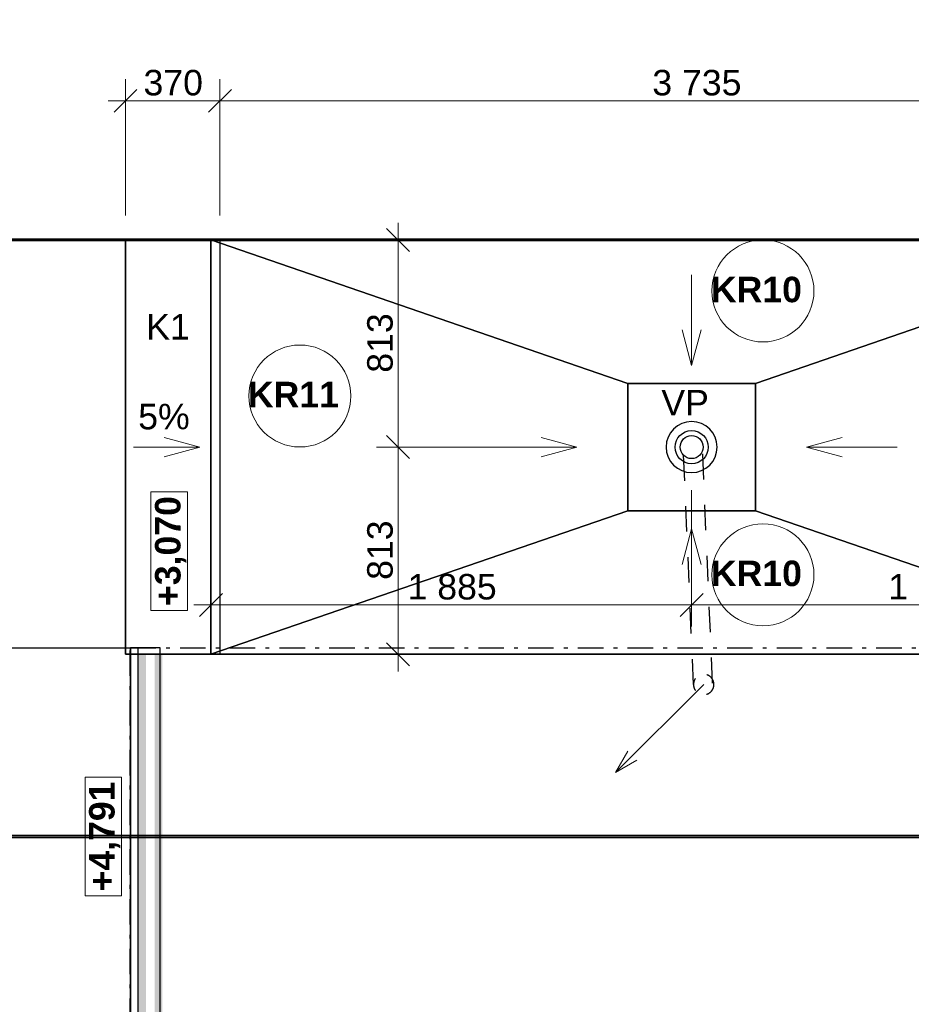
# Model space of a CAD drawing. Header units: millimetres. Extents: x 1793744 to 1819377, y -543298 to -528494.
# Tile 9 of 14: x 1802948 to 1806444, y -536042 to -532180. Entities that reach past the tile are written whole.
import ezdxf

# ---------------------------------------------------------------- set-up
doc = ezdxf.new("R2010")
doc.units = ezdxf.units.MM
doc.header["$MEASUREMENT"] = 0
for name, pattern in [('ČÁRA ČERCHOVANÁ 2', [195, 100, -40, 15, -40]), ('ČÁRA ČÁRKOVANÁ 1', [100, 50, -50]), ('ČÁRA ČÁRKOVANÁ 2', [200, 100, -100])]:
    doc.linetypes.add(name, pattern=pattern)
for name, color, linetype in [('0 - OBRÁZEK_ TABULKA .R', 7, 'Continuous'), ('2 - KÓTA NS.2D', 7, 'Continuous'), ('2 - TEXT HLAVNÍ NS.2D', 7, 'Continuous'), ('2 - ČÁRA HLAVNÍ.2D', 7, 'Continuous'), ('4 - OBKLADY VNITŘNÍ.3D', 7, 'Continuous'), ('4 - PODLAHY.3D', 7, 'Continuous'), ('4 - PRVKY KLEMPÍŘSKÉ.3D', 7, 'Continuous'), ('4 - PRVKY STŘEŠNÍ.3D', 7, 'Continuous'), ('4 - STŘEŠNÍ KRYTINA.3D', 7, 'Continuous'), ('Nové_2 - TEXT HLAVNÍ NS.2D', 7, 'Continuous'), ('Výplně – Řezové', 7, 'Continuous')]:
    doc.layers.add(name, color=color, linetype=linetype)
doc.styles.add('GENEROVANÝ_STYL_1', font='Arial.ttf')
doc.styles.add('GENEROVANÝ_STYL_2', font='Arial Bold.ttf')
doc.dimstyles.new('GENEROVANÝ_STYL__1', dxfattribs={"dimtxt": 100, "dimasz": 85.5, "dimexe": 0.18, "dimexo": 450, "dimgap": 0, "dimtad": 1, "dimtih": 1, "dimtoh": 1, "dimdec": 0, "dimzin": 0, "dimdsep": 46, "dimtxsty": 'GENEROVANÝ_STYL_1', "dimblk": 'ARROWHEAD_6', "dimblk1": 'ARROWHEAD_6', "dimblk2": 'ARROWHEAD_6', "dimcen": 0.09, "dimclrd": 256, "dimclre": 256, "dimclrt": 256, "dimazin": 0, "dimtfac": 1, "dimtdec": 4, "dimtmove": 0, "dimatfit": 3, "dimfxl": 1, "dimtolj": 1, "dimtzin": 0, "dimarcsym": 0})
doc.dimstyles.new('GENEROVANÝ_STYL__2', dxfattribs={"dimtxt": 100, "dimasz": 85.5, "dimexe": 0.18, "dimexo": 450, "dimgap": 0, "dimtad": 1, "dimdec": 0, "dimzin": 0, "dimdsep": 46, "dimtxsty": 'GENEROVANÝ_STYL_1', "dimblk": 'ARROWHEAD_6', "dimblk1": 'ARROWHEAD_6', "dimblk2": 'ARROWHEAD_6', "dimcen": 0.09, "dimclrd": 256, "dimclre": 256, "dimclrt": 256, "dimazin": 0, "dimtfac": 1, "dimtdec": 4, "dimtmove": 0, "dimatfit": 3, "dimfxl": 1, "dimtolj": 1, "dimtzin": 0, "dimarcsym": 0})
doc.dimstyles.new('GENEROVANÝ_STYL__3', dxfattribs={"dimtxt": 100, "dimasz": 85.5, "dimexe": 0.18, "dimexo": 112.76892, "dimgap": 0, "dimtad": 1, "dimtih": 1, "dimtoh": 1, "dimdec": 0, "dimzin": 0, "dimdsep": 46, "dimtxsty": 'GENEROVANÝ_STYL_1', "dimblk": 'ARROWHEAD_6', "dimblk1": 'ARROWHEAD_6', "dimblk2": 'ARROWHEAD_6', "dimcen": 0.09, "dimclrd": 256, "dimclre": 256, "dimclrt": 256, "dimazin": 0, "dimtfac": 1, "dimtdec": 4, "dimtmove": 0, "dimatfit": 3, "dimfxl": 1, "dimtolj": 1, "dimtzin": 0, "dimarcsym": 0})

# ---------------------------------------------------------------- blocks, each defined once
blk = doc.blocks.new('Střecha_11', base_point=(1800432.4, -536119.2))
at = {"layer": '4 - STŘEŠNÍ KRYTINA.3D', "color": 181, "linetype": 'Continuous', "lineweight": 30, "true_color": 0x9e3eff, "flags": 128}
for points in [[(1800432.4, -534644.2), (1803381.6, -534644.2)], [(1800432.4, -536119.2), (1800432.4, -534644.2)], [(1803381.6, -534644.2), (1803382.2, -534644.2)], [(1803381.6, -534644.2), (1803381.6, -536119.2)], [(1803412.4, -534644.2), (1803408.5, -534644.2), (1803403.1, -534644.2), (1803389.5, -534644.2), (1803382.2, -534644.2)], [(1803382.2, -534644.2), (1803382.2, -536119.2)], [(1803498.3, -534644.2), (1803412.4, -534644.2)], [(1803412.4, -536119.2), (1803412.4, -534644.2)], [(1803498.3, -536119.2), (1803498.3, -534644.2)], [(1803381.6, -536119.2), (1800432.4, -536119.2)], [(1803381.6, -536119.2), (1803382.2, -536119.2)], [(1803382.2, -536119.2), (1803389.5, -536119.2), (1803403.1, -536119.2), (1803408.5, -536119.2), (1803412.4, -536119.2)], [(1803412.4, -536119.2), (1803498.3, -536119.2)]]:
    blk.add_lwpolyline(points, dxfattribs=at)
blk = doc.blocks.new('Střecha_12', base_point=(1803381.6, -536119.2))
at = {"layer": '4 - STŘEŠNÍ KRYTINA.3D', "color": 7, "linetype": 'ČÁRA ČERCHOVANÁ 2', "lineweight": 30, "flags": 128}
for points in [[(1803381.6, -534644.2), (1811592.8, -534644.2)], [(1803381.6, -536119.2), (1803381.6, -534644.2)]]:
    blk.add_lwpolyline(points, dxfattribs=at)
blk = doc.blocks.new('Střecha_13', base_point=(1805332.7, -533606.7))
at = {"layer": '4 - STŘEŠNÍ KRYTINA.3D', "color": 7, "linetype": 'Continuous', "lineweight": 30, "flags": 128}
for points in [[(1803697.8, -533044.2), (1803697.7, -533044.2)], [(1803697.7, -534669.2), (1803697.7, -533044.2)], [(1803697.8, -533044.2), (1805332.7, -533606.7)], [(1803697.8, -534669.2), (1803697.8, -533044.2)], [(1805332.7, -533606.7), (1805332.7, -534106.7)], [(1805332.7, -534106.7), (1803697.8, -534669.2)], [(1803697.8, -534669.2), (1803697.7, -534669.2)]]:
    blk.add_lwpolyline(points, dxfattribs=at)
blk = doc.blocks.new('Střecha_14', base_point=(1805832.7, -533606.7))
at = {"layer": '4 - STŘEŠNÍ KRYTINA.3D', "color": 7, "linetype": 'Continuous', "lineweight": 30, "flags": 128}
for points in [[(1805832.7, -533606.7), (1807467.4, -533044.2)], [(1807467.4, -533044.2), (1807467.5, -533044.2)], [(1807467.4, -533044.2), (1807467.7, -534669.2)], [(1807467.5, -533044.2), (1807467.8, -534669.2)], [(1805832.7, -534106.7), (1805832.7, -533606.7)], [(1807467.7, -534669.2), (1805832.7, -534106.7)], [(1807467.7, -534669.2), (1807467.8, -534669.2)]]:
    blk.add_lwpolyline(points, dxfattribs=at)
blk = doc.blocks.new('Střecha_15', base_point=(1805332.7, -534106.7))
at = {"layer": '4 - STŘEŠNÍ KRYTINA.3D', "color": 7, "linetype": 'Continuous', "lineweight": 30, "flags": 128}
for points in [[(1803697.8, -534669.2), (1805332.7, -534106.7), (1805832.7, -534106.7), (1807467.6, -534669.3)], [(1803697.8, -534669.2), (1803697.8, -534669.5)], [(1807467.6, -534669.3), (1803697.8, -534669.2)], [(1807467.6, -534669.5), (1803697.8, -534669.5)], [(1807467.6, -534669.3), (1807467.6, -534669.5)]]:
    blk.add_lwpolyline(points, dxfattribs=at)
blk = doc.blocks.new('Střecha_16', base_point=(1805332.7, -533606.7))
at = {"layer": '4 - STŘEŠNÍ KRYTINA.3D', "color": 7, "linetype": 'Continuous', "lineweight": 30, "flags": 128}
for points in [[(1803697.8, -533044.2), (1803697.8, -533044)], [(1803697.8, -533044), (1807467.4, -533044)], [(1807467.4, -533044.2), (1805832.7, -533606.7), (1805332.7, -533606.7), (1803697.8, -533044.2)], [(1803697.8, -533044.2), (1807467.4, -533044.2)], [(1807467.4, -533044.2), (1807467.4, -533044)]]:
    blk.add_lwpolyline(points, dxfattribs=at)
blk = doc.blocks.new('Střecha_21', base_point=(1805332.7, -534106.7))
at = {"layer": '4 - PODLAHY.3D', "color": 7, "linetype": 'Continuous', "lineweight": 30, "flags": 128}
for points in [[(1805332.7, -534106.7), (1805332.7, -533606.7)], [(1805332.7, -533606.7), (1805832.7, -533606.7)], [(1805832.7, -533606.7), (1805832.7, -534106.7)], [(1805832.7, -534106.7), (1805332.7, -534106.7)]]:
    blk.add_lwpolyline(points, dxfattribs=at)
blk = doc.blocks.new('Střecha_23', base_point=(1803732.8, -533044.2))
at = {"layer": '4 - PRVKY KLEMPÍŘSKÉ.3D', "color": 181, "linetype": 'Continuous', "lineweight": 30, "true_color": 0x9e3eff, "flags": 128}
for points in [[(1803362.8, -533044.2), (1803362.3, -533044.2)], [(1803362.3, -534669.2), (1803362.3, -533044.2)], [(1803362.8, -533044.2), (1803732.8, -533044.2)], [(1803362.8, -534669.2), (1803362.8, -533044.2)], [(1803732.8, -533044.2), (1803732.8, -534669.2)], [(1803362.8, -534669.2), (1803362.3, -534669.2)], [(1803732.8, -534669.2), (1803362.8, -534669.2)]]:
    blk.add_lwpolyline(points, dxfattribs=at)
blk = doc.blocks.new('Kruhová střešní vpusť 26')
at = {"layer": '4 - PRVKY STŘEŠNÍ.3D', "color": 181, "linetype": 'Continuous', "lineweight": 30, "true_color": 0x9e3eff, "flags": 128}
blk.add_lwpolyline([(100, 0, 1), (-100, 0, 1)], format="xyb", close=True, dxfattribs=at)
at = {"layer": '4 - PRVKY STŘEŠNÍ.3D', "color": 181, "linetype": 'Continuous', "lineweight": 30, "true_color": 0x9e3eff}
for radius in [65, 45]:
    blk.add_circle((0, 0), radius, dxfattribs=at)
blk = doc.blocks.new('Trám_3', base_point=(1800426.4, -535381.2))
at = {"layer": '4 - PRVKY KLEMPÍŘSKÉ.3D', "color": 181, "linetype": 'Continuous', "lineweight": 30, "true_color": 0x9e3eff}
for p, q in [((1800426.4, -535378.7), (1803377.2, -535378.7)), ((1800426.4, -535387.7), (1800426.4, -535378.7)), ((1800426.4, -535381.2), (1803377.2, -535381.2)), ((1800426.4, -535387.7), (1803377.2, -535387.7))]:
    blk.add_line(p, q, dxfattribs=at)
blk = doc.blocks.new('Čára_13', base_point=(1805582.7, -534532.2))
at = {"layer": 'Nové_2 - TEXT HLAVNÍ NS.2D', "color": 5, "linetype": 'Continuous', "lineweight": 0, "true_color": 0x1c1cff}
for p, q in [((1805582.7, -534176.7), (1805545.2, -534316.7)), ((1805582.7, -534532.2), (1805582.7, -534176.7)), ((1805582.7, -534176.7), (1805620.2, -534316.7))]:
    blk.add_line(p, q, dxfattribs=at)
blk = doc.blocks.new('Čára_14', base_point=(1806388.2, -533856.7))
at = {"layer": 'Nové_2 - TEXT HLAVNÍ NS.2D', "color": 5, "linetype": 'Continuous', "lineweight": 0, "true_color": 0x1c1cff}
for p, q in [((1806032.7, -533856.7), (1806172.7, -533819.2)), ((1806388.2, -533856.7), (1806032.7, -533856.7)), ((1806032.7, -533856.7), (1806172.7, -533894.2))]:
    blk.add_line(p, q, dxfattribs=at)
blk = doc.blocks.new('Čára_15', base_point=(1804777.3, -533856.7))
at = {"layer": 'Nové_2 - TEXT HLAVNÍ NS.2D', "color": 5, "linetype": 'Continuous', "lineweight": 0, "true_color": 0x1c1cff}
for p, q in [((1805132.7, -533856.7), (1804992.8, -533819.2)), ((1804777.3, -533856.7), (1805132.7, -533856.7)), ((1805132.7, -533856.7), (1804992.8, -533894.2))]:
    blk.add_line(p, q, dxfattribs=at)
blk = doc.blocks.new('Čára_16', base_point=(1805582.7, -533181.3))
at = {"layer": 'Nové_2 - TEXT HLAVNÍ NS.2D', "color": 5, "linetype": 'Continuous', "lineweight": 0, "true_color": 0x1c1cff}
for p, q in [((1805582.7, -533181.3), (1805582.7, -533536.7)), ((1805582.7, -533536.7), (1805545.2, -533396.8)), ((1805582.7, -533536.7), (1805620.2, -533396.8))]:
    blk.add_line(p, q, dxfattribs=at)
blk = doc.blocks.new('Čára_21', base_point=(1803394.4, -533856.7))
at = {"layer": 'Nové_2 - TEXT HLAVNÍ NS.2D', "color": 5, "linetype": 'Continuous', "lineweight": 0, "true_color": 0x1c1cff}
for p, q in [((1803654.5, -533856.7), (1803514.5, -533819.2)), ((1803394.4, -533856.7), (1803654.5, -533856.7)), ((1803654.5, -533856.7), (1803514.5, -533894.2))]:
    blk.add_line(p, q, dxfattribs=at)
blk = doc.blocks.new('*D73', base_point=(1118812.4, -1697940.5))
at = {"layer": '2 - KÓTA NS.2D', "color": 96, "linetype": 'Continuous', "lineweight": 0, "true_color": 0x007d00}
for p, q in [((1803362.8, -532948.5), (1803362.8, -532414.1)), ((1803732.8, -532948.5), (1803732.8, -532414.1)), ((1803295.3, -532498.5), (1803362.8, -532498.5)), ((1803362.8, -532498.5), (1803732.8, -532498.5))]:
    blk.add_line(p, q, dxfattribs=at)
at = {"layer": '2 - KÓTA NS.2D', "color": 96, "linetype": 'Continuous', "lineweight": 15, "true_color": 0x007d00}
for p, q in [((1803407.8, -532453.5), (1803317.8, -532543.5)), ((1803777.8, -532453.5), (1803687.8, -532543.5))]:
    blk.add_line(p, q, dxfattribs=at)
at = {"layer": '2 - KÓTA NS.2D', "color": 96, "lineweight": 0, "true_color": 0x007d00, "insert": (1803433.4, -532478.5), "char_height": 100, "attachment_point": 7, "style": 'GENEROVANÝ_STYL_1'}
blk.add_mtext('\\A1;{\\pql;\\fArial|b0|i0|c0|p0;\\W1.000000;370}', dxfattribs=at)
blk = doc.blocks.new('ARROWHEAD_6')
at = {"color": 0, "linetype": 'Continuous', "lineweight": 0}
for p, q in [((-0.5, -0.5), (0.5, 0.5)), ((0, 0), (-1, 0))]:
    blk.add_line(p, q, dxfattribs=at)
blk = doc.blocks.new('*D74', base_point=(1118812.4, -1697940.5))
at = {"layer": '2 - KÓTA NS.2D', "color": 96, "linetype": 'Continuous', "lineweight": 0, "true_color": 0x007d00}
for p, q in [((1803732.8, -532948.5), (1803732.8, -532414.1)), ((1807467.4, -532948.5), (1807467.4, -532414.1)), ((1803732.8, -532498.5), (1807467.4, -532498.5))]:
    blk.add_line(p, q, dxfattribs=at)
at = {"layer": '2 - KÓTA NS.2D', "color": 96, "linetype": 'Continuous', "lineweight": 15, "true_color": 0x007d00}
for p, q in [((1803777.8, -532453.5), (1803687.8, -532543.5)), ((1807512.4, -532453.5), (1807422.4, -532543.5))]:
    blk.add_line(p, q, dxfattribs=at)
at = {"layer": '2 - KÓTA NS.2D', "color": 96, "lineweight": 0, "true_color": 0x007d00, "insert": (1805428.5, -532478.5), "char_height": 100, "attachment_point": 7, "style": 'GENEROVANÝ_STYL_1'}
blk.add_mtext('\\A1;{\\pql;\\fArial|b0|i0|c0|p0;\\W1.000000;3\xa0735}', dxfattribs=at)
blk = doc.blocks.new('*D77', base_point=(1118812.4, -1697940.5))
at = {"layer": '2 - KÓTA NS.2D', "color": 96, "linetype": 'Continuous', "lineweight": 15, "true_color": 0x007d00}
for p, q in [((1804386.8, -533811.7), (1804476.8, -533901.7)), ((1804386.8, -534624.2), (1804476.8, -534714.2))]:
    blk.add_line(p, q, dxfattribs=at)
at = {"layer": '2 - KÓTA NS.2D', "color": 96, "linetype": 'Continuous', "lineweight": 0, "true_color": 0x007d00}
for p, q in [((1804881.8, -533856.7), (1804347.4, -533856.7)), ((1804431.8, -534669.2), (1804431.8, -533856.7)), ((1804516.2, -534669.2), (1803981.8, -534669.2)), ((1804431.8, -534736.7), (1804431.8, -534669.2))]:
    blk.add_line(p, q, dxfattribs=at)
at = {"layer": '2 - KÓTA NS.2D', "color": 96, "lineweight": 0, "true_color": 0x007d00, "insert": (1804411.8, -534377.4), "char_height": 100, "attachment_point": 7, "rotation": 90, "style": 'GENEROVANÝ_STYL_1'}
blk.add_mtext('\\A1;{\\pql;\\fArial|b0|i0|c0|p0;\\W1.000000;813}', dxfattribs=at)
blk = doc.blocks.new('*D78', base_point=(1118812.4, -1697940.5))
at = {"layer": '2 - KÓTA NS.2D', "color": 96, "linetype": 'Continuous', "lineweight": 0, "true_color": 0x007d00}
for p, q in [((1804431.8, -533044.2), (1804431.8, -532976.7)), ((1804516.2, -533044.2), (1803981.8, -533044.2)), ((1804431.8, -533856.7), (1804431.8, -533044.2)), ((1804881.8, -533856.7), (1804347.4, -533856.7))]:
    blk.add_line(p, q, dxfattribs=at)
at = {"layer": '2 - KÓTA NS.2D', "color": 96, "linetype": 'Continuous', "lineweight": 15, "true_color": 0x007d00}
for p, q in [((1804476.8, -533089.2), (1804386.8, -532999.2)), ((1804386.8, -533811.7), (1804476.8, -533901.7))]:
    blk.add_line(p, q, dxfattribs=at)
at = {"layer": '2 - KÓTA NS.2D', "color": 96, "lineweight": 0, "true_color": 0x007d00, "insert": (1804411.8, -533564.9), "char_height": 100, "attachment_point": 7, "rotation": 90, "style": 'GENEROVANÝ_STYL_1'}
blk.add_mtext('\\A1;{\\pql;\\fArial|b0|i0|c0|p0;\\W1.000000;813}', dxfattribs=at)
blk = doc.blocks.new('*D79', base_point=(1118812.4, -1697940.5))
at = {"layer": '2 - KÓTA NS.2D', "color": 96, "linetype": 'Continuous', "lineweight": 0, "true_color": 0x007d00}
for p, q in [((1805582.7, -534560.2), (1805582.7, -534025.8)), ((1803697.8, -534586.2), (1803697.8, -534391.4)), ((1803630.3, -534475.8), (1803697.8, -534475.8)), ((1803697.8, -534475.8), (1805582.7, -534475.8))]:
    blk.add_line(p, q, dxfattribs=at)
at = {"layer": '2 - KÓTA NS.2D', "color": 96, "linetype": 'Continuous', "lineweight": 15, "true_color": 0x007d00}
for p, q in [((1803742.8, -534430.8), (1803652.8, -534520.8)), ((1805627.7, -534430.8), (1805537.7, -534520.8))]:
    blk.add_line(p, q, dxfattribs=at)
at = {"layer": '2 - KÓTA NS.2D', "color": 96, "lineweight": 0, "true_color": 0x007d00, "insert": (1804468.7, -534455.8), "char_height": 100, "attachment_point": 7, "style": 'GENEROVANÝ_STYL_1'}
blk.add_mtext('\\A1;{\\pql;\\fArial|b0|i0|c0|p0;\\W1.000000;1\xa0885}', dxfattribs=at)
blk = doc.blocks.new('*D80', base_point=(1118812.4, -1697940.5))
at = {"layer": '2 - KÓTA NS.2D', "color": 96, "linetype": 'Continuous', "lineweight": 0, "true_color": 0x007d00}
for p, q in [((1805582.7, -534560.2), (1805582.7, -534025.8)), ((1807467.7, -534588.6), (1807467.7, -534391.4)), ((1805582.7, -534475.8), (1807467.7, -534475.8))]:
    blk.add_line(p, q, dxfattribs=at)
at = {"layer": '2 - KÓTA NS.2D', "color": 96, "linetype": 'Continuous', "lineweight": 15, "true_color": 0x007d00}
for p, q in [((1805627.7, -534430.8), (1805537.7, -534520.8)), ((1807512.7, -534430.8), (1807422.7, -534520.8))]:
    blk.add_line(p, q, dxfattribs=at)
at = {"layer": '2 - KÓTA NS.2D', "color": 96, "lineweight": 0, "true_color": 0x007d00, "insert": (1806353.6, -534455.8), "char_height": 100, "attachment_point": 7, "style": 'GENEROVANÝ_STYL_1'}
blk.add_mtext('\\A1;{\\pql;\\fArial|b0|i0|c0|p0;\\W1.000000;1\xa0885}', dxfattribs=at)
blk = doc.blocks.new('Popiska_14', base_point=(1805862.3, -534558.1))
at = {"layer": '2 - TEXT HLAVNÍ NS.2D', "color": 5, "linetype": 'Continuous', "lineweight": 0, "true_color": 0x1c1cff, "flags": 128}
blk.add_lwpolyline([(1806062.3, -534357.6, 1), (1805662.3, -534357.6, 1)], format="xyb", close=True, dxfattribs=at)
at = {"layer": '2 - TEXT HLAVNÍ NS.2D', "color": 5, "lineweight": 0, "true_color": 0x1c1cff, "insert": (1805862.3, -534301.9), "char_height": 100, "attachment_point": 2, "style": 'GENEROVANÝ_STYL_2'}
blk.add_mtext('\\A1;{\\pqc;\\pt0,126000;\\fArial|b1|i0|c0|p0;\\W1.000000;KR10\\fArial|b1|i0|c0|p0;\\W1.000000;\\A1{\\H.66x;\\S^  ;}\\fArial|b1|i0|c0|p0;\\W1.000000;\\fArial|b1|i0|c0|p0;\\W1.000000;\\A1{\\H.66x;\\S^  ;}\\fArial|b1|i0|c0|p0;\\W1.000000; \\fArial|b1|i0|c0|p0;\\W1.000000;\\fArial|b1|i0|c0|p0;\\W1.000000;\\fArial|b1|i0|c0|p0;\\W1.000000;\\fArial|b1|i0|c0|p0;\\W1.000000;\\fArial|b1|i0|c0|p0;\\W1.000000;\\fArial|b1|i0|c0|p0;\\W1.000000;\\fArial|b1|i0|c0|p0;\\W1.000000;\\fArial|b1|i0|c0|p0;\\W1.000000;\\fArial|b1|i0|c0|p0;\\W1.000000;\\fArial|b1|i0|c0|p0;\\W1.000000;\\fArial|b1|i0|c0|p0;\\W1.000000;\\fArial|b1|i0|c0|p0;\\W1.000000;\\fArial|b1|i0|c0|p0;\\W1.000000;\\fArial|b1|i0|c0|p0;\\W1.000000;\\fArial|b1|i0|c0|p0;\\W1.000000;\\fArial|b1|i0|c0|p0;\\W1.000000;\\fArial|b1|i0|c0|p0;\\W1.000000;\\fArial|b1|i0|c0|p0;\\W1.000000;\\fArial|b1|i0|c0|p0;\\W1.000000;\\fArial|b1|i0|c0|p0;\\W1.000000;\\fArial|b1|i0|c0|p0;\\W1.000000;\\fArial|b1|i0|c0|p0;\\W1.000000;\\fArial|b1|i0|c0|p0;\\W1.000000;\\fArial|b1|i0|c0|p0;\\W1.000000;\\fArial|b1|i0|c0|p0;\\W1.000000;\\fArial|b1|i0|c0|p0;\\W1.000000;\\fArial|b1|i0|c0|p0;\\W1.000000;\\fArial|b1|i0|c0|p0;\\W1.000000;\\fArial|b1|i0|c0|p0;\\W1.000000;\\fArial|b1|i0|c0|p0;\\W1.000000;\\fArial|b1|i0|c0|p0;\\W1.000000;\\fArial|b1|i0|c0|p0;\\W1.000000;\\fArial|b1|i0|c0|p0;\\W1.000000;\\fArial|b1|i0|c0|p0;\\W1.000000;\\fArial|b1|i0|c0|p0;\\W1.000000;\\fArial|b1|i0|c0|p0;\\W1.000000;\\fArial|b1|i0|c0|p0;\\W1.000000;\\fArial|b1|i0|c0|p0;\\W1.000000;\\fArial|b1|i0|c0|p0;\\W1.000000;\\fArial|b1|i0|c0|p0;\\W1.000000;\\fArial|b1|i0|c0|p0;\\W1.000000;\\fArial|b1|i0|c0|p0;\\W1.000000;\\fArial|b1|i0|c0|p0;\\W1.000000;}', dxfattribs=at)
blk = doc.blocks.new('Popiska_15', base_point=(1805862.3, -533444.7))
at = {"layer": '2 - TEXT HLAVNÍ NS.2D', "color": 5, "linetype": 'Continuous', "lineweight": 0, "true_color": 0x1c1cff, "flags": 128}
blk.add_lwpolyline([(1806062.3, -533244.2, 1), (1805662.3, -533244.2, 1)], format="xyb", close=True, dxfattribs=at)
at = {"layer": '2 - TEXT HLAVNÍ NS.2D', "color": 5, "lineweight": 0, "true_color": 0x1c1cff, "insert": (1805862.3, -533188.5), "char_height": 100, "attachment_point": 2, "style": 'GENEROVANÝ_STYL_2'}
blk.add_mtext('\\A1;{\\pqc;\\pt0,126000;\\fArial|b1|i0|c0|p0;\\W1.000000;KR10\\fArial|b1|i0|c0|p0;\\W1.000000;\\A1{\\H.66x;\\S^  ;}\\fArial|b1|i0|c0|p0;\\W1.000000;\\fArial|b1|i0|c0|p0;\\W1.000000;\\A1{\\H.66x;\\S^  ;}\\fArial|b1|i0|c0|p0;\\W1.000000; \\fArial|b1|i0|c0|p0;\\W1.000000;\\fArial|b1|i0|c0|p0;\\W1.000000;\\fArial|b1|i0|c0|p0;\\W1.000000;\\fArial|b1|i0|c0|p0;\\W1.000000;\\fArial|b1|i0|c0|p0;\\W1.000000;\\fArial|b1|i0|c0|p0;\\W1.000000;\\fArial|b1|i0|c0|p0;\\W1.000000;\\fArial|b1|i0|c0|p0;\\W1.000000;\\fArial|b1|i0|c0|p0;\\W1.000000;\\fArial|b1|i0|c0|p0;\\W1.000000;\\fArial|b1|i0|c0|p0;\\W1.000000;\\fArial|b1|i0|c0|p0;\\W1.000000;\\fArial|b1|i0|c0|p0;\\W1.000000;\\fArial|b1|i0|c0|p0;\\W1.000000;\\fArial|b1|i0|c0|p0;\\W1.000000;\\fArial|b1|i0|c0|p0;\\W1.000000;\\fArial|b1|i0|c0|p0;\\W1.000000;\\fArial|b1|i0|c0|p0;\\W1.000000;\\fArial|b1|i0|c0|p0;\\W1.000000;\\fArial|b1|i0|c0|p0;\\W1.000000;\\fArial|b1|i0|c0|p0;\\W1.000000;\\fArial|b1|i0|c0|p0;\\W1.000000;\\fArial|b1|i0|c0|p0;\\W1.000000;\\fArial|b1|i0|c0|p0;\\W1.000000;\\fArial|b1|i0|c0|p0;\\W1.000000;\\fArial|b1|i0|c0|p0;\\W1.000000;\\fArial|b1|i0|c0|p0;\\W1.000000;\\fArial|b1|i0|c0|p0;\\W1.000000;\\fArial|b1|i0|c0|p0;\\W1.000000;\\fArial|b1|i0|c0|p0;\\W1.000000;\\fArial|b1|i0|c0|p0;\\W1.000000;\\fArial|b1|i0|c0|p0;\\W1.000000;\\fArial|b1|i0|c0|p0;\\W1.000000;\\fArial|b1|i0|c0|p0;\\W1.000000;\\fArial|b1|i0|c0|p0;\\W1.000000;\\fArial|b1|i0|c0|p0;\\W1.000000;\\fArial|b1|i0|c0|p0;\\W1.000000;\\fArial|b1|i0|c0|p0;\\W1.000000;\\fArial|b1|i0|c0|p0;\\W1.000000;\\fArial|b1|i0|c0|p0;\\W1.000000;\\fArial|b1|i0|c0|p0;\\W1.000000;\\fArial|b1|i0|c0|p0;\\W1.000000;\\fArial|b1|i0|c0|p0;\\W1.000000;}', dxfattribs=at)
blk = doc.blocks.new('Popiska_16', base_point=(1804046.5, -533856.7))
at = {"layer": '2 - TEXT HLAVNÍ NS.2D', "color": 5, "linetype": 'Continuous', "lineweight": 0, "true_color": 0x1c1cff, "flags": 128}
blk.add_lwpolyline([(1804246.5, -533656.2, 1), (1803846.5, -533656.2, 1)], format="xyb", close=True, dxfattribs=at)
at = {"layer": '2 - TEXT HLAVNÍ NS.2D', "color": 5, "lineweight": 0, "true_color": 0x1c1cff, "insert": (1804046.5, -533600.5), "char_height": 100, "attachment_point": 2, "style": 'GENEROVANÝ_STYL_2'}
blk.add_mtext('\\A1;{\\pqc;\\pt0,126000;\\fArial|b1|i0|c0|p0;\\W1.000000;KR11\\fArial|b1|i0|c0|p0;\\W1.000000;\\A1{\\H.66x;\\S^  ;}\\fArial|b1|i0|c0|p0;\\W1.000000;\\fArial|b1|i0|c0|p0;\\W1.000000;\\A1{\\H.66x;\\S^  ;}\\fArial|b1|i0|c0|p0;\\W1.000000; \\fArial|b1|i0|c0|p0;\\W1.000000;\\fArial|b1|i0|c0|p0;\\W1.000000;\\fArial|b1|i0|c0|p0;\\W1.000000;\\fArial|b1|i0|c0|p0;\\W1.000000;\\fArial|b1|i0|c0|p0;\\W1.000000;\\fArial|b1|i0|c0|p0;\\W1.000000;\\fArial|b1|i0|c0|p0;\\W1.000000;\\fArial|b1|i0|c0|p0;\\W1.000000;\\fArial|b1|i0|c0|p0;\\W1.000000;\\fArial|b1|i0|c0|p0;\\W1.000000;\\fArial|b1|i0|c0|p0;\\W1.000000;\\fArial|b1|i0|c0|p0;\\W1.000000;\\fArial|b1|i0|c0|p0;\\W1.000000;\\fArial|b1|i0|c0|p0;\\W1.000000;\\fArial|b1|i0|c0|p0;\\W1.000000;\\fArial|b1|i0|c0|p0;\\W1.000000;\\fArial|b1|i0|c0|p0;\\W1.000000;\\fArial|b1|i0|c0|p0;\\W1.000000;\\fArial|b1|i0|c0|p0;\\W1.000000;\\fArial|b1|i0|c0|p0;\\W1.000000;\\fArial|b1|i0|c0|p0;\\W1.000000;\\fArial|b1|i0|c0|p0;\\W1.000000;\\fArial|b1|i0|c0|p0;\\W1.000000;\\fArial|b1|i0|c0|p0;\\W1.000000;\\fArial|b1|i0|c0|p0;\\W1.000000;\\fArial|b1|i0|c0|p0;\\W1.000000;\\fArial|b1|i0|c0|p0;\\W1.000000;\\fArial|b1|i0|c0|p0;\\W1.000000;\\fArial|b1|i0|c0|p0;\\W1.000000;\\fArial|b1|i0|c0|p0;\\W1.000000;\\fArial|b1|i0|c0|p0;\\W1.000000;\\fArial|b1|i0|c0|p0;\\W1.000000;\\fArial|b1|i0|c0|p0;\\W1.000000;\\fArial|b1|i0|c0|p0;\\W1.000000;\\fArial|b1|i0|c0|p0;\\W1.000000;\\fArial|b1|i0|c0|p0;\\W1.000000;\\fArial|b1|i0|c0|p0;\\W1.000000;\\fArial|b1|i0|c0|p0;\\W1.000000;\\fArial|b1|i0|c0|p0;\\W1.000000;\\fArial|b1|i0|c0|p0;\\W1.000000;\\fArial|b1|i0|c0|p0;\\W1.000000;\\fArial|b1|i0|c0|p0;\\W1.000000;\\fArial|b1|i0|c0|p0;\\W1.000000;}', dxfattribs=at)
blk = doc.blocks.new('Popiska_22', base_point=(1805582.7, -533856.7))
at = {"layer": '2 - TEXT HLAVNÍ NS.2D', "color": 5, "lineweight": 0, "true_color": 0x1c1cff, "insert": (1805582.7, -533632.4), "char_height": 100, "attachment_point": 2, "style": 'GENEROVANÝ_STYL_1'}
blk.add_mtext('\\A1;{\\pqc;\\pt0,126000;\\fArial|b0|i0|c0|p0;\\W1.000000;VP\\fArial|b0|i0|c0|p0;\\W1.000000;\\A1{\\H.66x;\\S^  ;}\\fArial|b0|i0|c0|p0;\\W1.000000;\\fArial|b0|i0|c0|p0;\\W1.000000;\\A1{\\H.66x;\\S^  ;}\\fArial|b0|i0|c0|p0;\\W1.000000; \\fArial|b0|i0|c0|p0;\\W1.000000;\\fArial|b0|i0|c0|p0;\\W1.000000;\\fArial|b0|i0|c0|p0;\\W1.000000;\\fArial|b0|i0|c0|p0;\\W1.000000;\\fArial|b0|i0|c0|p0;\\W1.000000;\\fArial|b0|i0|c0|p0;\\W1.000000;\\fArial|b0|i0|c0|p0;\\W1.000000;\\fArial|b0|i0|c0|p0;\\W1.000000;\\fArial|b0|i0|c0|p0;\\W1.000000;\\fArial|b0|i0|c0|p0;\\W1.000000;\\fArial|b0|i0|c0|p0;\\W1.000000;\\fArial|b0|i0|c0|p0;\\W1.000000;\\fArial|b0|i0|c0|p0;\\W1.000000;\\fArial|b0|i0|c0|p0;\\W1.000000;\\fArial|b0|i0|c0|p0;\\W1.000000;\\fArial|b0|i0|c0|p0;\\W1.000000;\\fArial|b0|i0|c0|p0;\\W1.000000;\\fArial|b0|i0|c0|p0;\\W1.000000;\\fArial|b0|i0|c0|p0;\\W1.000000;\\fArial|b0|i0|c0|p0;\\W1.000000;\\fArial|b0|i0|c0|p0;\\W1.000000;\\fArial|b0|i0|c0|p0;\\W1.000000;\\fArial|b0|i0|c0|p0;\\W1.000000;\\fArial|b0|i0|c0|p0;\\W1.000000;\\fArial|b0|i0|c0|p0;\\W1.000000;\\fArial|b0|i0|c0|p0;\\W1.000000;\\fArial|b0|i0|c0|p0;\\W1.000000;\\fArial|b0|i0|c0|p0;\\W1.000000;\\fArial|b0|i0|c0|p0;\\W1.000000;\\fArial|b0|i0|c0|p0;\\W1.000000;\\fArial|b0|i0|c0|p0;\\W1.000000;\\fArial|b0|i0|c0|p0;\\W1.000000;\\fArial|b0|i0|c0|p0;\\W1.000000;\\fArial|b0|i0|c0|p0;\\W1.000000;\\fArial|b0|i0|c0|p0;\\W1.000000;\\fArial|b0|i0|c0|p0;\\W1.000000;\\fArial|b0|i0|c0|p0;\\W1.000000;\\fArial|b0|i0|c0|p0;\\W1.000000;\\fArial|b0|i0|c0|p0;\\W1.000000;\\fArial|b0|i0|c0|p0;\\W1.000000;\\fArial|b0|i0|c0|p0;\\W1.000000;\\fArial|b0|i0|c0|p0;\\W1.000000;\\fArial|b0|i0|c0|p0;\\W1.000000;}', dxfattribs=at)
blk = doc.blocks.new('Popiska_24', base_point=(1803554.9, -533559))
at = {"layer": '2 - TEXT HLAVNÍ NS.2D', "color": 5, "lineweight": 0, "true_color": 0x1c1cff, "insert": (1803554.9, -533334.7), "char_height": 100, "attachment_point": 2, "style": 'GENEROVANÝ_STYL_1'}
blk.add_mtext('\\A1;{\\pqc;\\pt0,126000;\\fArial|b0|i0|c0|p0;\\W1.000000;K1\\fArial|b0|i0|c0|p0;\\W1.000000;\\A1{\\H.66x;\\S^  ;}\\fArial|b0|i0|c0|p0;\\W1.000000;\\fArial|b0|i0|c0|p0;\\W1.000000;\\A1{\\H.66x;\\S^  ;}\\fArial|b0|i0|c0|p0;\\W1.000000; \\fArial|b0|i0|c0|p0;\\W1.000000;\\fArial|b0|i0|c0|p0;\\W1.000000;\\fArial|b0|i0|c0|p0;\\W1.000000;\\fArial|b0|i0|c0|p0;\\W1.000000;\\fArial|b0|i0|c0|p0;\\W1.000000;\\fArial|b0|i0|c0|p0;\\W1.000000;\\fArial|b0|i0|c0|p0;\\W1.000000;\\fArial|b0|i0|c0|p0;\\W1.000000;\\fArial|b0|i0|c0|p0;\\W1.000000;\\fArial|b0|i0|c0|p0;\\W1.000000;\\fArial|b0|i0|c0|p0;\\W1.000000;\\fArial|b0|i0|c0|p0;\\W1.000000;\\fArial|b0|i0|c0|p0;\\W1.000000;\\fArial|b0|i0|c0|p0;\\W1.000000;\\fArial|b0|i0|c0|p0;\\W1.000000;\\fArial|b0|i0|c0|p0;\\W1.000000;\\fArial|b0|i0|c0|p0;\\W1.000000;\\fArial|b0|i0|c0|p0;\\W1.000000;\\fArial|b0|i0|c0|p0;\\W1.000000;\\fArial|b0|i0|c0|p0;\\W1.000000;\\fArial|b0|i0|c0|p0;\\W1.000000;\\fArial|b0|i0|c0|p0;\\W1.000000;\\fArial|b0|i0|c0|p0;\\W1.000000;\\fArial|b0|i0|c0|p0;\\W1.000000;\\fArial|b0|i0|c0|p0;\\W1.000000;\\fArial|b0|i0|c0|p0;\\W1.000000;\\fArial|b0|i0|c0|p0;\\W1.000000;\\fArial|b0|i0|c0|p0;\\W1.000000;\\fArial|b0|i0|c0|p0;\\W1.000000;\\fArial|b0|i0|c0|p0;\\W1.000000;\\fArial|b0|i0|c0|p0;\\W1.000000;\\fArial|b0|i0|c0|p0;\\W1.000000;\\fArial|b0|i0|c0|p0;\\W1.000000;\\fArial|b0|i0|c0|p0;\\W1.000000;\\fArial|b0|i0|c0|p0;\\W1.000000;\\fArial|b0|i0|c0|p0;\\W1.000000;\\fArial|b0|i0|c0|p0;\\W1.000000;\\fArial|b0|i0|c0|p0;\\W1.000000;\\fArial|b0|i0|c0|p0;\\W1.000000;\\fArial|b0|i0|c0|p0;\\W1.000000;\\fArial|b0|i0|c0|p0;\\W1.000000;\\fArial|b0|i0|c0|p0;\\W1.000000;\\fArial|b0|i0|c0|p0;\\W1.000000;}', dxfattribs=at)
blk = doc.blocks.new('Trám_22', base_point=(1803377.2, -535381.2))
at = {"layer": '4 - PRVKY KLEMPÍŘSKÉ.3D', "color": 181, "linetype": 'Continuous', "lineweight": 30, "true_color": 0x9e3eff}
for p, q in [((1803377.2, -535378.7), (1811592.8, -535378.7)), ((1803377.2, -535381.2), (1811592.8, -535381.2)), ((1803377.2, -535387.7), (1811592.8, -535387.7))]:
    blk.add_line(p, q, dxfattribs=at)
blk = doc.blocks.new('Čára_27', base_point=(1805630, -534787.8))
at = {"layer": '2 - ČÁRA HLAVNÍ.2D', "color": 5, "linetype": 'Continuous', "lineweight": 0, "true_color": 0x1c1cff}
for p, q in [((1805630, -534787.8), (1805284.4, -535133.4)), ((1805284.4, -535133.4), (1805332.7, -535049.8)), ((1805284.4, -535133.4), (1805368.1, -535085.1))]:
    blk.add_line(p, q, dxfattribs=at)

msp = doc.modelspace()

# ---------------------------------------------------------------- hatches: boundary and pattern name
at = {"layer": '4 - OBKLADY VNITŘNÍ.3D', "linetype": 'Continuous', "lineweight": 0}
for points in [[(1803413.7, -540557.9), (1803442.5, -540557.9), (1803442.5, -534669.2), (1803413.7, -534669.2)], [(1803477.7, -540557.9), (1803506.5, -540557.9), (1803506.5, -534669.2), (1803477.7, -534669.2)]]:
    msp.add_hatch(color=255, dxfattribs=at).paths.add_polyline_path(points)

# ---------------------------------------------------------------- linework, layer by layer
at = {"layer": '0 - OBRÁZEK_ TABULKA .R', "color": 181, "linetype": 'ČÁRA ČÁRKOVANÁ 2', "lineweight": 30, "true_color": 0x9e3eff}
for p, q in [((1805590, -534787.8), (1805549.8, -533854.5)), ((1805664.8, -534782.4), (1805624.6, -533849.1))]:
    msp.add_line(p, q, dxfattribs=at)
at = {"layer": '2 - KÓTA NS.2D', "color": 96, "linetype": 'Continuous', "lineweight": 15, "true_color": 0x007d00, "flags": 128}
for points in [[(1803462.7, -534497), (1803462.7, -534031.7), (1803605.5, -534031.7), (1803605.5, -534497)], [(1803204.2, -535616.6), (1803204.2, -535151.3), (1803347, -535151.3), (1803347, -535616.6)]]:
    msp.add_lwpolyline(points, close=True, dxfattribs=at)
at = {"layer": '2 - ČÁRA HLAVNÍ.2D', "color": 7, "linetype": 'Continuous', "lineweight": 60}
msp.add_line((1812546.5, -533044.2), (1800756.5, -533044.2), dxfattribs=at)
at = {"layer": '2 - ČÁRA HLAVNÍ.2D', "color": 181, "linetype": 'Continuous', "lineweight": 30, "true_color": 0x9e3eff}
for p, q in [((1803362.8, -533044.2), (1803362.8, -534669.2)), ((1803362.8, -533044.2), (1803732.8, -533044.2)), ((1803732.8, -533194.2), (1803732.8, -534669.2)), ((1803362.8, -534669.2), (1803732.8, -534669.2)), ((1803370.9, -534669.2), (1803656.2, -534669.2))]:
    msp.add_line(p, q, dxfattribs=at)
at = {"layer": '2 - ČÁRA HLAVNÍ.2D', "color": 7, "linetype": 'Continuous', "lineweight": 30}
msp.add_line((1803697.8, -533044.2), (1803697.8, -534669.2), dxfattribs=at)
at = {"layer": 'Výplně – Řezové', "color": 181, "linetype": 'ČÁRA ČÁRKOVANÁ 1', "lineweight": 30, "true_color": 0x9e3eff, "flags": 128}
msp.add_lwpolyline([(1805670, -534787.8, 1), (1805590, -534787.8, 1)], format="xyb", close=True, dxfattribs=at)

# ---------------------------------------------------------------- block references
at = {"layer": '2 - TEXT HLAVNÍ NS.2D', "color": 5, "linetype": 'Continuous', "lineweight": 0, "true_color": 0x1c1cff}
for name, p in [('Popiska_15', (1805862.3, -533444.7)), ('Popiska_24', (1803554.9, -533559)), ('Popiska_16', (1804046.5, -533856.7)), ('Popiska_22', (1805582.7, -533856.7)), ('Popiska_14', (1805862.3, -534558.1))]:
    msp.add_blockref(name, p, dxfattribs=at)
at = {"layer": '2 - ČÁRA HLAVNÍ.2D', "color": 5, "linetype": 'Continuous', "lineweight": 0, "true_color": 0x1c1cff}
msp.add_blockref('Čára_27', (1805630, -534787.8), dxfattribs=at)
at = {"layer": '4 - PODLAHY.3D', "color": 7, "linetype": 'Continuous', "lineweight": 30}
msp.add_blockref('Střecha_21', (1805332.7, -534106.7), dxfattribs=at)
at = {"layer": '4 - PRVKY KLEMPÍŘSKÉ.3D', "color": 181, "linetype": 'Continuous', "lineweight": 30, "true_color": 0x9e3eff}
msp.add_blockref('Střecha_23', (1803732.8, -533044.2), dxfattribs=at)
at = {"layer": '4 - PRVKY KLEMPÍŘSKÉ.3D', "color": 7, "lineweight": 30}
for name, p in [('Trám_3', (1800426.4, -535381.2)), ('Trám_22', (1803377.2, -535381.2))]:
    msp.add_blockref(name, p, dxfattribs=at)
at = {"layer": '4 - PRVKY STŘEŠNÍ.3D', "color": 181, "linetype": 'Continuous', "lineweight": 30, "true_color": 0x9e3eff, "zscale": 1000}
msp.add_blockref('Kruhová střešní vpusť 26', (1805582.7, -533856.7), dxfattribs=at)
at = {"layer": '4 - STŘEŠNÍ KRYTINA.3D', "color": 7, "linetype": 'Continuous', "lineweight": 30}
for name, p in [('Střecha_13', (1805332.7, -533606.7)), ('Střecha_16', (1805332.7, -533606.7)), ('Střecha_14', (1805832.7, -533606.7)), ('Střecha_15', (1805332.7, -534106.7))]:
    msp.add_blockref(name, p, dxfattribs=at)
at = {"layer": '4 - STŘEŠNÍ KRYTINA.3D', "color": 181, "linetype": 'Continuous', "lineweight": 30, "true_color": 0x9e3eff}
for name, p in [('Střecha_11', (1800432.4, -536119.2)), ('Střecha_12', (1803381.6, -536119.2))]:
    msp.add_blockref(name, p, dxfattribs=at)
at = {"layer": 'Nové_2 - TEXT HLAVNÍ NS.2D', "color": 5, "linetype": 'Continuous', "lineweight": 0, "true_color": 0x1c1cff}
for name, p in [('Čára_16', (1805582.7, -533181.3)), ('Čára_21', (1803394.4, -533856.7)), ('Čára_15', (1804777.3, -533856.7)), ('Čára_14', (1806388.2, -533856.7)), ('Čára_13', (1805582.7, -534532.2))]:
    msp.add_blockref(name, p, dxfattribs=at)

# ---------------------------------------------------------------- texts
at = {"layer": '2 - KÓTA NS.2D', "color": 96, "linetype": 'Continuous', "lineweight": 0, "true_color": 0x007d00, "char_height": 100, "attachment_point": 2, "rotation": 90, "style": 'GENEROVANÝ_STYL_2'}
for s, insert in [('\\A1;{\\pqc;\\fArial|b1|i0|c0|p0;\\W1.000000;+3,070}', (1803478.4, -534264.4)), ('\\A1;{\\pqc;\\fArial|b1|i0|c0|p0;\\W1.000000;+4,791}', (1803219.9, -535384))]:
    msp.add_mtext(s, dxfattribs=dict(at, insert=insert))
at = {"layer": 'Nové_2 - TEXT HLAVNÍ NS.2D', "color": 5, "linetype": 'Continuous', "lineweight": 0, "true_color": 0x1c1cff, "insert": (1803412.6, -533686.9), "char_height": 100, "attachment_point": 1, "style": 'GENEROVANÝ_STYL_1'}
msp.add_mtext('\\A1;{\\pql;\\fArial|b0|i0|c0|p0;\\W1.000000;5%}', dxfattribs=at)

# ---------------------------------------------------------------- dimensions: what is measured, and where the dimension line sits
at = {"layer": '2 - KÓTA NS.2D', "color": 96, "linetype": 'Continuous', "lineweight": 0, "true_color": 0x007d00}
for base, p1, p2, dimstyle, picture, middle in [((1807467.4, -532498.5), (1803732.8, -533044.2), (1807467.4, -533044.2), 'GENEROVANÝ_STYL__1', '*D74', (1805605.1, -532428.5)), ((1803732.8, -532498.5), (1803362.8, -533044.2), (1803732.8, -533044.2), 'GENEROVANÝ_STYL__1', '*D73', (1803551.1, -532428.5)), ((1805582.7, -534475.8), (1803697.8, -534669.2), (1805582.7, -533856.7), 'GENEROVANÝ_STYL__1', '*D79', (1804645.3, -534405.8)), ((1807467.7, -534475.8), (1805582.7, -533856.7), (1807467.7, -534669.2), 'GENEROVANÝ_STYL__3', '*D80', (1806530.2, -534405.8))]:
    dim = msp.add_linear_dim(base=base, p1=p1, p2=p2, dimstyle=dimstyle, dxfattribs=at)
    dim.commit()
    dim.dimension.update_dxf_attribs({"geometry": picture, "text_midpoint": middle, "dimtype": 160})
for base, p1, p2, picture, middle in [((1804431.8052, -533044.2188), (1805582.7393, -533856.7211), (1803697.8014, -533044.2188), '*D78', (1804361.8052, -533447.1369)), ((1804431.8052, -533856.7211), (1803732.8014, -534669.2234), (1805582.7393, -533856.7211), '*D77', (1804361.8052, -534259.6393))]:
    dim = msp.add_linear_dim(base=base, p1=p1, p2=p2, angle=90, dimstyle='GENEROVANÝ_STYL__2', dxfattribs=at)
    dim.commit()
    dim.dimension.update_dxf_attribs({"geometry": picture, "text_midpoint": middle, "dimtype": 160, "text_rotation": 90})

doc.saveas('drawing.dxf')
